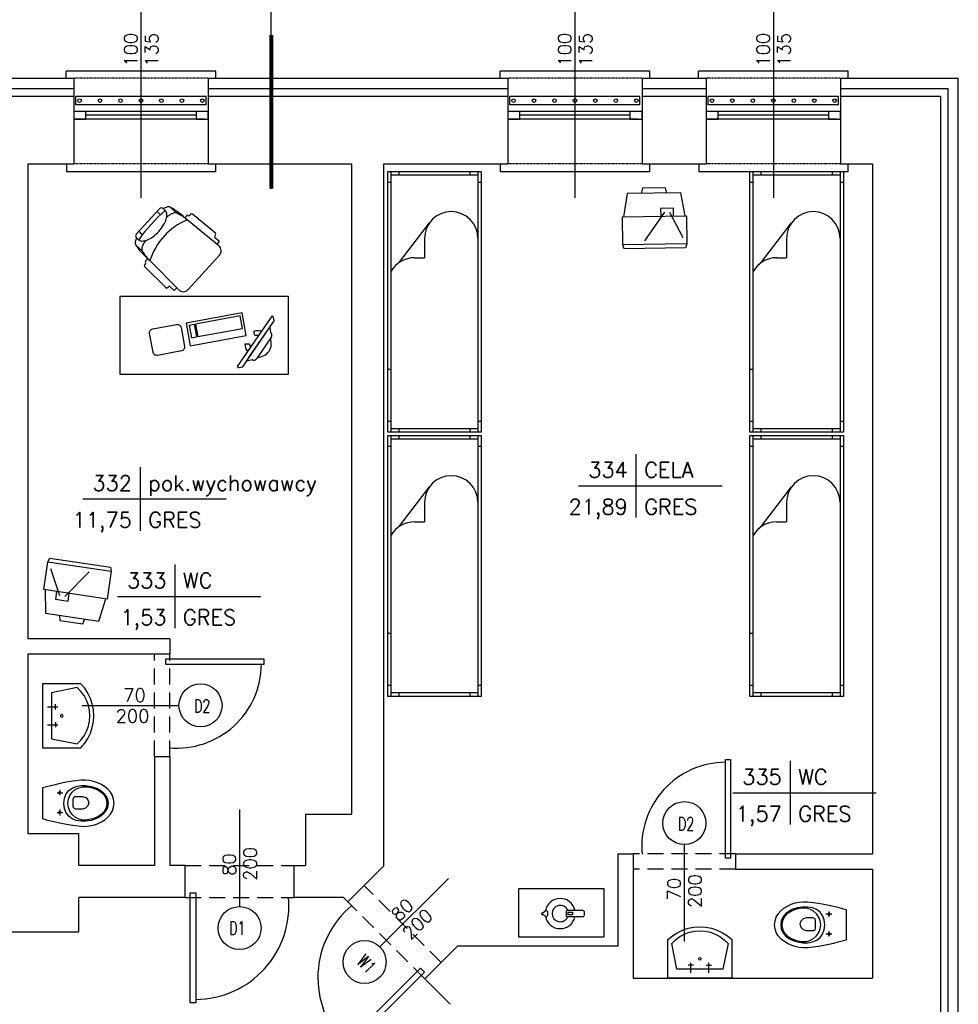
# Model space of a CAD drawing. Header units: millimetres. Extents: x 50026 to 146998, y 1038179 to 1573505.
# Tile 78 of 122: x 60537 to 61270, y 1047402 to 1048171. Entities that reach past the tile are written whole.
import ezdxf
from ezdxf.enums import TextEntityAlignment as Align

# ---------------------------------------------------------------- set-up
doc = ezdxf.new("R2010")
doc.units = ezdxf.units.MM
doc.header["$LTSCALE"] = 0.025
doc.linetypes.add('DASHDOT', pattern=[25.4, 12.7, -6.35, 0, -6.35])
doc.linetypes.add('HIDDEN', pattern=[0.375, 0.25, -0.125])
for name, color, linetype in [('2D-MEBLE', 3, 'Continuous'), ('2D-WYMIARY', 2, 'Continuous'), ('kraty', 5, 'Continuous'), ('NAPISY', 2, 'Continuous'), ('ocieplenie', 8, 'Continuous'), ('OKNA OPISY', 7, 'Continuous'), ('OKNO', 2, 'Continuous'), ('opis pomieszczen', 2, 'Continuous'), ('OTWORY', 3, 'Continuous'), ('parapet', 5, 'Continuous'), ('Przybory sanit', 3, 'Continuous'), ('schody', 2, 'Continuous'), ('SCIANA', 5, 'Continuous'), ('SCIANY', 5, 'Continuous'), ('zA_DRZWI', 7, 'Continuous'), ('zA_DRZWI OPISY', 7, 'Continuous'), ('zA_okna opisy', 7, 'Continuous'), ('ściany', 5, 'Continuous')]:
    doc.layers.add(name, color=color, linetype=linetype)
doc.styles.add('ROMANS', font='romans.shx', dxfattribs={"width": 0.7})
doc.styles.add('STYLE1', font='romans.shx', dxfattribs={"height": 10})
doc.linetypes.add('BATTING', pattern='A,0.00254,-2.54,[134,ltypeshp.shx,S=2.54,R=0,X=-2.54,Y=0],-5.08,[134,ltypeshp.shx,S=2.54,R=180,X=2.54,Y=0],-2.54', length=10.16254)

# ---------------------------------------------------------------- blocks, each defined once
blk = doc.blocks.new('UMYW')
at = {"layer": 'Przybory sanit'}
for points in [[(0, 23.06, 0), (0, 23.06, 0), (0, 23.06, 0), (0, 23.06, 0), (0, 23.06, 0), (0, 23.06, 0), (0, 23.06, 0), (0, 23.06, 0), (0, 23.06, 0), (0, 23.06, 0), (0, 23.06, 0), (0, 23.06, 0), (0, 23.06, 0), (0, 23.06, 0), (0, 23.06, 0), (0, 23.06, 0), (0, 23.06, 0), (0, 23.06, 0), (0, 23.06, 0), (0, -26.94, 0), (30, -26.94, 0)], [(30, 23.06, 0), (0, 23.06, 0)], [(27, 20.06, 0), (7, 16.06, 0)], [(7, 16.06, 0), (7, -19.94, 0), (27, -23.94, 0)], [(27, -23.94, 0), (29.92, -20.99, 0), (32.4, -17.66, 0), (34.38, -14.02, 0), (35.83, -10.13, 0), (36.71, -6.07, 0), (37, -1.94, 0), (36.71, 2.2, 0), (35.83, 6.26, 0), (34.38, 10.15, 0), (32.4, 13.79, 0), (29.92, 17.12, 0), (27, 20.06, 0)], [(30, -26.94, 0), (32.95, -23.41, 0), (35.43, -19.55, 0), (37.41, -15.4, 0), (38.84, -11.03, 0), (39.71, -6.52, 0), (40, -1.94, 0), (39.71, 2.65, 0), (38.84, 7.16, 0), (37.41, 11.53, 0), (35.43, 15.68, 0), (32.95, 19.54, 0), (30, 23.06, 0)], [(4, 5.06, 0), (12, 5.06, 0)], [(10, 3.06, 0), (10, 7.06, 0)], [(10, -6.94, 0), (10, -10.94, 0)], [(16, -1.94, 0), (15.87, -1.44, 0), (15.5, -1.07, 0), (15, -0.94, 0), (14.5, -1.07, 0), (14.13, -1.44, 0), (14, -1.94, 0), (14.13, -2.44, 0), (14.5, -2.8, 0), (15, -2.94, 0), (15.5, -2.8, 0), (15.87, -2.44, 0), (16, -1.94, 0), (16, -1.94, 0)], [(4, -8.94, 0), (12, -8.94, 0)]]:
    blk.add_polyline3d(points, dxfattribs=at)
blk = doc.blocks.new('kibel1')
at = {"layer": 'Przybory sanit', "color": 3, "linetype": 'Continuous'}
for points in [[(0, -12.02), (3.1, -12.82), (6.4, -13.66), (9.89, -14.52), (13.58, -15.36), (17.45, -16.15), (21.52, -16.87), (25.76, -17.48), (30.18, -17.96), (33.38, -18.04), (36.63, -17.72), (39.86, -17.04), (43, -16), (45.96, -14.61), (48.67, -12.9), (51.06, -10.88), (53.05, -8.56), (54.57, -5.97), (55.53, -3.11), (55.87, 0), (55.53, 3.11), (54.57, 5.97), (53.05, 8.56), (51.06, 10.88), (48.67, 12.9), (45.96, 14.61), (43, 16), (39.86, 17.04), (36.63, 17.72), (33.38, 18.04), (30.18, 17.96), (25.76, 17.48), (21.52, 16.87), (17.45, 16.15), (13.58, 15.36), (9.89, 14.52), (6.4, 13.66), (3.1, 12.82), (0, 12.02)], [(13.42, 7.49), (13.4, 7.49), (13.39, 7.49), (13.37, 7.5), (13.36, 7.5), (13.34, 7.5), (13.33, 7.5), (13.31, 7.5), (13.3, 7.5), (13.29, 7.51), (13.27, 7.51), (13.26, 7.51), (13.24, 7.52), (13.23, 7.52), (13.21, 7.52), (13.2, 7.53), (13.18, 7.53), (13.17, 7.54), (13.16, 7.54), (13.14, 7.55), (13.13, 7.55), (13.11, 7.56), (13.1, 7.57), (13.09, 7.57), (13.07, 7.58), (13.06, 7.59), (13.05, 7.59), (13.04, 7.6), (13.02, 7.61), (13.01, 7.62), (13, 7.62), (12.99, 7.63), (12.97, 7.64), (12.96, 7.65), (12.95, 7.66), (12.94, 7.67), (12.93, 7.68), (12.92, 7.69), (12.9, 7.7), (12.89, 7.71), (12.88, 7.72), (12.87, 7.73), (12.86, 7.74), (12.85, 7.75), (12.84, 7.77), (12.83, 7.78), (12.83, 7.79), (12.82, 7.8), (12.81, 7.81), (12.8, 7.83), (12.79, 7.84), (12.78, 7.85), (12.78, 7.86), (12.77, 7.88), (12.76, 7.89), (12.75, 7.9), (12.75, 7.92), (12.74, 7.93), (12.74, 7.94), (12.73, 7.96), (12.72, 7.97), (12.72, 7.98), (12.71, 8), (12.71, 8.01), (12.7, 8.03), (12.7, 8.04), (12.7, 8.06), (12.69, 8.07), (12.69, 8.09), (12.69, 8.1), (12.68, 8.11), (12.68, 8.13), (12.68, 8.14), (12.68, 8.16), (12.68, 8.17), (12.68, 8.19), (12.67, 8.2), (12.67, 8.22), (12.67, 8.23), (12.67, 8.25), (12.67, 8.26), (12.68, 8.28), (12.68, 8.29), (12.68, 8.31), (12.68, 8.32), (12.68, 8.34), (12.68, 8.35), (12.69, 8.37), (12.69, 8.38), (12.69, 8.4), (12.69, 8.41), (12.7, 8.43), (12.7, 8.44), (12.71, 8.45), (12.71, 8.47), (12.72, 8.48), (12.72, 8.5), (12.73, 8.51), (12.73, 8.52), (12.74, 8.54), (12.74, 8.55), (12.75, 8.57), (12.76, 8.58), (12.76, 8.59), (12.77, 8.61), (12.78, 8.62), (12.79, 8.63), (12.79, 8.64), (12.8, 8.66), (12.81, 8.67), (12.82, 8.68), (12.83, 8.69), (12.84, 8.7), (12.85, 8.72), (12.86, 8.73), (12.87, 8.74), (12.88, 8.75), (12.89, 8.76), (12.9, 8.77), (12.91, 8.78), (12.92, 8.79), (12.93, 8.8), (12.94, 8.81), (12.95, 8.82), (12.97, 8.83), (12.98, 8.84), (12.99, 8.85), (13, 8.86), (13.01, 8.86), (13.03, 8.87), (13.04, 8.88), (13.05, 8.89), (13.07, 8.89), (13.08, 8.9), (13.09, 8.91), (13.11, 8.91), (13.12, 8.92), (13.13, 8.93), (13.15, 8.93), (13.16, 8.94), (13.18, 8.94), (13.19, 8.95), (13.2, 8.95), (13.22, 8.95), (13.23, 8.96), (13.25, 8.96), (13.26, 8.97), (13.28, 8.97), (13.29, 8.97), (13.31, 8.97), (13.32, 8.98), (13.34, 8.98), (13.35, 8.98), (13.37, 8.98), (13.38, 8.98), (13.39, 8.98), (13.41, 8.98), (13.42, 8.98), (13.44, 8.98), (13.45, 8.98), (13.47, 8.98), (13.48, 8.98), (13.5, 8.98), (13.51, 8.98), (13.53, 8.97), (13.54, 8.97), (13.56, 8.97), (13.57, 8.97), (13.59, 8.96), (13.6, 8.96), (13.62, 8.96), (13.63, 8.95), (13.65, 8.95), (13.66, 8.94), (13.67, 8.94), (13.69, 8.93), (13.7, 8.93), (13.72, 8.92), (13.73, 8.91), (13.74, 8.91), (13.76, 8.9), (13.77, 8.89), (13.78, 8.89), (13.79, 8.88), (13.81, 8.87), (13.82, 8.86), (13.83, 8.86), (13.85, 8.85), (13.86, 8.84), (13.87, 8.83), (13.88, 8.82), (13.89, 8.81), (13.9, 8.8), (13.92, 8.79), (13.93, 8.78), (13.94, 8.77), (13.95, 8.76), (13.96, 8.75), (13.97, 8.74), (13.98, 8.73), (13.99, 8.72), (14, 8.71), (14.01, 8.69), (14.02, 8.68), (14.02, 8.67), (14.03, 8.66), (14.04, 8.65), (14.05, 8.63), (14.06, 8.62), (14.06, 8.61), (14.07, 8.59), (14.08, 8.58), (14.09, 8.57), (14.09, 8.55), (14.1, 8.54), (14.1, 8.53), (14.11, 8.51), (14.12, 8.5), (14.12, 8.48), (14.13, 8.47), (14.13, 8.46), (14.13, 8.44), (14.14, 8.43), (14.14, 8.41), (14.14, 8.4), (14.15, 8.38), (14.15, 8.37), (14.15, 8.35), (14.16, 8.34), (14.16, 8.32), (14.16, 8.31), (14.16, 8.3), (14.16, 8.28), (14.16, 8.27), (14.16, 8.25), (14.16, 8.24), (14.16, 8.22), (14.16, 8.21), (14.16, 8.19), (14.16, 8.18), (14.16, 8.16), (14.16, 8.15), (14.15, 8.13), (14.15, 8.12), (14.15, 8.1), (14.15, 8.09), (14.14, 8.07), (14.14, 8.06), (14.14, 8.04), (14.13, 8.03), (14.13, 8.01), (14.12, 8), (14.12, 7.99), (14.11, 7.97), (14.11, 7.96), (14.1, 7.94), (14.1, 7.93), (14.09, 7.92), (14.08, 7.9), (14.08, 7.89), (14.07, 7.88), (14.06, 7.86), (14.05, 7.85), (14.05, 7.84), (14.04, 7.83), (14.03, 7.81), (14.02, 7.8), (14.01, 7.79), (14, 7.78), (13.99, 7.77), (13.98, 7.76), (13.97, 7.74), (13.96, 7.73), (13.95, 7.72), (13.94, 7.71), (13.93, 7.7), (13.92, 7.69), (13.91, 7.68), (13.9, 7.67), (13.89, 7.66), (13.88, 7.65), (13.86, 7.64), (13.85, 7.63), (13.84, 7.63), (13.83, 7.62), (13.82, 7.61), (13.8, 7.6), (13.79, 7.59), (13.78, 7.59), (13.76, 7.58), (13.75, 7.57), (13.74, 7.57), (13.72, 7.56), (13.71, 7.55), (13.7, 7.55), (13.68, 7.54), (13.67, 7.54), (13.65, 7.53), (13.64, 7.53), (13.63, 7.52), (13.61, 7.52), (13.6, 7.52), (13.58, 7.51), (13.57, 7.51), (13.55, 7.51), (13.54, 7.5), (13.52, 7.5), (13.51, 7.5), (13.49, 7.5), (13.48, 7.5), (13.46, 7.5), (13.45, 7.49), (13.43, 7.49), (13.42, 7.49)], [(16.56, -0.08), (17.1, 3.92), (18.41, 7.25), (20.42, 9.9), (23.05, 11.88), (26.23, 13.2), (29.87, 13.85), (33.91, 13.84), (37.92, 13.22), (41.57, 12.09), (44.77, 10.49), (47.42, 8.44), (49.43, 5.97), (50.71, 3.13), (51.15, -0.08), (50.71, -3.29), (49.43, -6.15), (47.42, -8.62), (44.77, -10.67), (41.57, -12.27), (37.92, -13.39), (33.91, -14), (29.87, -14.01), (26.23, -13.35), (23.05, -12.04), (20.42, -10.05), (18.41, -7.4), (17.1, -4.07)], [(50.35, -0.08), (49.81, -3.46), (48.27, -6.4), (45.88, -8.86), (42.79, -10.81), (39.14, -12.22), (35.09, -13.07), (31.6, -13.1), (28.39, -12.3), (25.55, -10.8), (23.19, -8.71), (21.38, -6.14), (20.23, -3.22), (19.83, -0.08), (20.23, 3.07), (21.38, 5.99), (23.19, 8.55), (25.55, 10.65), (28.39, 12.15), (31.6, 12.95), (35.09, 12.92), (39.14, 12.07), (42.79, 10.66), (45.88, 8.71), (48.27, 6.24), (49.81, 3.31)], [(23.94, 0.63), (23.94, 3.3), (24.33, 4.65), (25.17, 5.23), (26.01, 5.35), (31.23, 5.38), (33.7, 4.59), (35.49, 2.72), (36.18, 0.42), (35.48, -1.9), (33.67, -3.79), (31.19, -4.57), (26.01, -4.57), (25.17, -4.45), (24.33, -3.87), (23.94, -2.52)], [(13.42, -7.96), (13.4, -7.96), (13.39, -7.96), (13.37, -7.96), (13.36, -7.96), (13.34, -7.95), (13.33, -7.95), (13.31, -7.95), (13.3, -7.95), (13.29, -7.95), (13.27, -7.94), (13.26, -7.94), (13.24, -7.94), (13.23, -7.93), (13.21, -7.93), (13.2, -7.93), (13.18, -7.92), (13.17, -7.92), (13.16, -7.91), (13.14, -7.91), (13.13, -7.9), (13.11, -7.89), (13.1, -7.89), (13.09, -7.88), (13.07, -7.87), (13.06, -7.87), (13.05, -7.86), (13.04, -7.85), (13.02, -7.84), (13.01, -7.84), (13, -7.83), (12.99, -7.82), (12.97, -7.81), (12.96, -7.8), (12.95, -7.79), (12.94, -7.78), (12.93, -7.77), (12.92, -7.76), (12.9, -7.75), (12.89, -7.74), (12.88, -7.73), (12.87, -7.72), (12.86, -7.71), (12.85, -7.7), (12.84, -7.69), (12.83, -7.68), (12.83, -7.66), (12.82, -7.65), (12.81, -7.64), (12.8, -7.63), (12.79, -7.61), (12.78, -7.6), (12.78, -7.59), (12.77, -7.58), (12.76, -7.56), (12.75, -7.55), (12.75, -7.54), (12.74, -7.52), (12.74, -7.51), (12.73, -7.5), (12.72, -7.48), (12.72, -7.47), (12.71, -7.45), (12.71, -7.44), (12.7, -7.43), (12.7, -7.41), (12.7, -7.4), (12.69, -7.38), (12.69, -7.37), (12.69, -7.35), (12.68, -7.34), (12.68, -7.32), (12.68, -7.31), (12.68, -7.29), (12.68, -7.28), (12.68, -7.26), (12.67, -7.25), (12.67, -7.23), (12.67, -7.22), (12.67, -7.2), (12.67, -7.19), (12.68, -7.17), (12.68, -7.16), (12.68, -7.14), (12.68, -7.13), (12.68, -7.11), (12.68, -7.1), (12.69, -7.09), (12.69, -7.07), (12.69, -7.06), (12.69, -7.04), (12.7, -7.03), (12.7, -7.01), (12.71, -7), (12.71, -6.98), (12.72, -6.97), (12.72, -6.96), (12.73, -6.94), (12.73, -6.93), (12.74, -6.91), (12.74, -6.9), (12.75, -6.89), (12.76, -6.87), (12.76, -6.86), (12.77, -6.85), (12.78, -6.83), (12.79, -6.82), (12.79, -6.81), (12.8, -6.8), (12.81, -6.78), (12.82, -6.77), (12.83, -6.76), (12.84, -6.75), (12.85, -6.74), (12.86, -6.73), (12.87, -6.71), (12.88, -6.7), (12.89, -6.69), (12.9, -6.68), (12.91, -6.67), (12.92, -6.66), (12.93, -6.65), (12.94, -6.64), (12.95, -6.63), (12.97, -6.62), (12.98, -6.61), (12.99, -6.61), (13, -6.6), (13.01, -6.59), (13.03, -6.58), (13.04, -6.57), (13.05, -6.57), (13.07, -6.56), (13.08, -6.55), (13.09, -6.55), (13.11, -6.54), (13.12, -6.53), (13.13, -6.53), (13.15, -6.52), (13.16, -6.52), (13.18, -6.51), (13.19, -6.51), (13.2, -6.5), (13.22, -6.5), (13.23, -6.49), (13.25, -6.49), (13.26, -6.49), (13.28, -6.48), (13.29, -6.48), (13.31, -6.48), (13.32, -6.48), (13.34, -6.47), (13.35, -6.47), (13.37, -6.47), (13.38, -6.47), (13.39, -6.47), (13.41, -6.47), (13.42, -6.47), (13.44, -6.47), (13.45, -6.47), (13.47, -6.47), (13.48, -6.47), (13.5, -6.47), (13.51, -6.48), (13.53, -6.48), (13.54, -6.48), (13.56, -6.48), (13.57, -6.49), (13.59, -6.49), (13.6, -6.49), (13.62, -6.5), (13.63, -6.5), (13.65, -6.51), (13.66, -6.51), (13.67, -6.52), (13.69, -6.52), (13.7, -6.53), (13.72, -6.53), (13.73, -6.54), (13.74, -6.54), (13.76, -6.55), (13.77, -6.56), (13.78, -6.57), (13.79, -6.57), (13.81, -6.58), (13.82, -6.59), (13.83, -6.6), (13.85, -6.6), (13.86, -6.61), (13.87, -6.62), (13.88, -6.63), (13.89, -6.64), (13.9, -6.65), (13.92, -6.66), (13.93, -6.67), (13.94, -6.68), (13.95, -6.69), (13.96, -6.7), (13.97, -6.71), (13.98, -6.72), (13.99, -6.74), (14, -6.75), (14.01, -6.76), (14.02, -6.77), (14.02, -6.78), (14.03, -6.8), (14.04, -6.81), (14.05, -6.82), (14.06, -6.83), (14.06, -6.85), (14.07, -6.86), (14.08, -6.87), (14.09, -6.89), (14.09, -6.9), (14.1, -6.91), (14.1, -6.93), (14.11, -6.94), (14.12, -6.95), (14.12, -6.97), (14.13, -6.98), (14.13, -7), (14.13, -7.01), (14.14, -7.03), (14.14, -7.04), (14.14, -7.05), (14.15, -7.07), (14.15, -7.08), (14.15, -7.1), (14.16, -7.11), (14.16, -7.13), (14.16, -7.14), (14.16, -7.16), (14.16, -7.17), (14.16, -7.19), (14.16, -7.2), (14.16, -7.22), (14.16, -7.23), (14.16, -7.25), (14.16, -7.26), (14.16, -7.28), (14.16, -7.29), (14.16, -7.31), (14.15, -7.32), (14.15, -7.34), (14.15, -7.35), (14.15, -7.37), (14.14, -7.38), (14.14, -7.39), (14.14, -7.41), (14.13, -7.42), (14.13, -7.44), (14.12, -7.45), (14.12, -7.47), (14.11, -7.48), (14.11, -7.49), (14.1, -7.51), (14.1, -7.52), (14.09, -7.53), (14.08, -7.55), (14.08, -7.56), (14.07, -7.57), (14.06, -7.59), (14.05, -7.6), (14.05, -7.61), (14.04, -7.63), (14.03, -7.64), (14.02, -7.65), (14.01, -7.66), (14, -7.67), (13.99, -7.69), (13.98, -7.7), (13.97, -7.71), (13.96, -7.72), (13.95, -7.73), (13.94, -7.74), (13.93, -7.75), (13.92, -7.76), (13.91, -7.77), (13.9, -7.78), (13.89, -7.79), (13.88, -7.8), (13.86, -7.81), (13.85, -7.82), (13.84, -7.83), (13.83, -7.84), (13.82, -7.84), (13.8, -7.85), (13.79, -7.86), (13.78, -7.87), (13.76, -7.87), (13.75, -7.88), (13.74, -7.89), (13.72, -7.89), (13.71, -7.9), (13.7, -7.9), (13.68, -7.91), (13.67, -7.92), (13.65, -7.92), (13.64, -7.92), (13.63, -7.93), (13.61, -7.93), (13.6, -7.94), (13.58, -7.94), (13.57, -7.94), (13.55, -7.95), (13.54, -7.95), (13.52, -7.95), (13.51, -7.95), (13.49, -7.95), (13.48, -7.96), (13.46, -7.96), (13.45, -7.96), (13.43, -7.96), (13.42, -7.96)]]:
    blk.add_lwpolyline(points, close=True, dxfattribs=at)
at = {"layer": 'Przybory sanit', "color": 3, "linetype": 'DASHDOT'}
for points in [[(11.3, 8.22), (15.9, 8.22)], [(13.44, 10.47), (13.44, 5.95)], [(11.3, -7.23), (15.9, -7.23)], [(13.44, -4.99), (13.44, -9.5)]]:
    blk.add_lwpolyline(points, dxfattribs=at)
at = {"layer": 'Przybory sanit', "color": 3, "linetype": 'Continuous'}
for points in [[(13.42, 7.49), (13.42, 7.49)], [(13.42, -7.96), (13.42, -7.96)]]:
    blk.add_lwpolyline(points, dxfattribs=at)
blk = doc.blocks.new('tabela-pow')
at = {"layer": '2D-WYMIARY', "ltscale": 10}
for p, q in [((0, 24.8), (0, -24.8)), ((-44.8, 0), (67.2, 0))]:
    blk.add_line(p, q, dxfattribs=at)
at = {"layer": '2D-WYMIARY', "ltscale": 10, "style": 'STYLE1', "width": 0.7}
for tag, p in [('NR', (-6.4, 6.4)), ('POW', (-6.4, -22.4))]:
    blk.add_attdef(tag, text='', height=16, rotation=360, dxfattribs=at).set_placement(p, align=Align.RIGHT)
for tag, p in [('NAZWA', (6.4, 6.4)), ('POSADZKA', (6.4, -22.4))]:
    blk.add_attdef(tag, p, '', height=16, rotation=360, dxfattribs=at)
blk = doc.blocks.new('łóżko')
at = {"layer": '2D-MEBLE', "color": 3}
for p, q in [((-113.91, 41.23), (81.09, 41.23)), ((-113.91, -28.77), (-113.91, 41.23)), ((-113.91, 38.73), (81.09, 38.73)), ((-111.41, -26.27), (-111.41, 38.73)), ((-105.91, 38.73), (-105.91, 41.23)), ((73.09, 41.23), (73.09, 38.73)), ((78.59, 38.73), (78.59, -26.27)), ((81.09, 41.23), (81.09, -28.77)), ((-113.91, 32.73), (-111.41, 32.73)), ((78.59, 32.73), (81.09, 32.73)), ((-63.84, -1.27), (-49.4, -1.27)), ((-49.4, -8.77), (-49.4, -1.27)), ((-111.41, -20.27), (-113.91, -20.27)), ((81.09, -20.27), (78.59, -20.27)), ((81.09, -26.27), (-113.91, -26.27)), ((81.09, -28.77), (-113.91, -28.77)), ((-105.91, -28.77), (-105.91, -26.27)), ((34.09, -26.27), (34.09, -28.77)), ((73.09, -26.27), (73.09, -28.77))]:
    blk.add_line(p, q, dxfattribs=at)
at = {"layer": '2D-MEBLE', "color": 3, "linetype": 'Continuous'}
blk.add_line((-45.87, -20.12), (-75.41, 2.41), dxfattribs=at)
for centre, start, end in [((-63.84, 18.73), 90, 270), ((-29.4, -8.77), 180, 241.04498)]:
    blk.add_arc(centre, 20, start, end, dxfattribs=at)
blk = doc.blocks.new('tv')
at = {"layer": '2D-MEBLE', "color": 3, "ltscale": 10}
for p, q in [((-11.04, 21.31), (6.32, 26.93)), ((6.32, 26.93), (25.64, -10.36)), ((-11.5, 22.2), (-31.04, 12.07)), ((11.5, -22.2), (-11.5, 22.2)), ((-6.9, 13.32), (-1.58, 16.08)), ((-1.58, 16.08), (3.03, 7.2)), ((11.38, 17.16), (15.39, 18.11)), ((15.39, 18.11), (23.67, 2.13)), ((-31.04, 12.07), (-33.24, 9.8)), ((-33.24, 9.8), (-11.15, -32.81)), ((-31.04, 12.07), (-8.03, -32.32)), ((-2.86, 12.03), (-25.22, 11.71)), ((-1.02, 8.48), (-13.19, -15.85)), ((3.03, 7.2), (-2.3, 4.44)), ((23.67, 2.13), (20.58, -0.6)), ((25.64, -10.36), (11.04, -21.31)), ((-8.03, -32.32), (11.5, -22.2)), ((-11.15, -32.81), (-8.03, -32.32))]:
    blk.add_line(p, q, dxfattribs=at)
blk = doc.blocks.new('czajnik')
at = {"layer": 'ściany', "color": 3, "ltscale": 50}
for points in [[(-13.45, 0.88), (-11.08, 2.57, -0.414214), (-10.08, 1.57), (-10.08, -1.57, -0.414214), (-11.08, -2.57), (-13.45, -0.97, -0.414214), (-14.45, 0.03), (-14.45, -0.12, -0.414214)], [(5.77, 2.57), (17.56, 2.57, -0.414214), (18.56, 1.57), (18.56, -1.57, -0.414214), (17.56, -2.57), (5.77, -2.57, -0.414214), (4.77, -1.57), (4.77, 1.57, -0.414214)], [(6.56, 1.08), (9.25, 1.08, -0.414214), (9.55, 0.78), (9.55, -0.78, -0.414214), (9.25, -1.08), (6.56, -1.08, -0.414214), (6.26, -0.78), (6.26, 0.78, -0.414214)]]:
    blk.add_lwpolyline(points, format="xyb", close=True, dxfattribs=at)
for radius, start, end in [(11.78, 12.61873, 169.11303), (6.39, 23.74395, 336.25605), (11.78, 190.99708, 347.38127)]:
    blk.add_arc((0, 0), radius, start, end, dxfattribs=at)
blk = doc.blocks.new('biurko')
at = {"layer": '2D-MEBLE'}
for p, q in [((29.71, -12.91), (-14.07, -20.91)), ((28.1, -15.24), (-6.82, -21.61)), ((29.9, -25.07), (28.1, -15.24)), ((32.94, -30.62), (29.71, -12.91)), ((-14.07, -20.91), (-10.83, -38.61)), ((-11.76, -22.39), (-7.83, -21.68)), ((-11.74, -22.51), (-9.94, -32.35)), ((-7.8, -21.79), (-6.01, -31.63)), ((-6.82, -21.61), (-5.02, -31.45)), ((-10.83, -38.61), (32.94, -30.62)), ((-5.02, -31.45), (29.9, -25.07)), ((-9.94, -32.35), (-6.01, -31.63))]:
    blk.add_line(p, q, dxfattribs=at)
at = {"layer": '2D-MEBLE', "color": 3, "linetype": 'Continuous'}
blk.add_lwpolyline([(65.77, 0), (-65.77, 0), (-65.77, -60.69), (65.77, -60.69)], close=True, dxfattribs=at)
at = {"layer": '2D-MEBLE'}
blk.add_lwpolyline([(-17.73, -42.68), (-36.42, -46.09, -0.414214), (-39.91, -43.68), (-42.6, -28.92, -0.414214), (-40.19, -25.43), (-21.5, -22.02, -0.414214), (-18.01, -24.43), (-15.32, -39.18, -0.414214)], format="xyb", close=True, dxfattribs=at)
at = {"layer": 'SCIANA', "color": 3, "linetype": 'Continuous'}
for p, q in [((54.58, -19.06), (54.25, -16.38)), ((35, -47.76), (49.46, -26.57)), ((39.94, -30.82), (38.72, -27.43)), ((51.22, -23.99), (51.95, -28.27)), ((35.48, -37.35), (31.88, -37.45)), ((52.58, -31.61), (40.82, -48.83)), ((33.23, -50.35), (37.49, -49.46)), ((29.87, -55.27), (27.26, -55.94))]:
    blk.add_line(p, q, dxfattribs=at)
for points in [[(54.25, -16.38), (52.78, -15.38), (25.78, -54.93), (27.26, -55.94)], [(29.87, -55.27), (54.58, -19.06)]]:
    blk.add_lwpolyline(points, dxfattribs=at)
for centre, radius, start, end in [((42.23, -37.17), 10.35, 75.85746, 109.79667), ((42.23, -37.17), 6.75, 87.61152, 109.79667), ((50.59, -30.26), 2.4, 325.6864, 55.6864), ((42.23, -37.17), 10.35, 181.57614, 215.51534), ((42.23, -37.17), 6.75, 181.57614, 203.76128), ((42.13, -37.1), 10.35, 268.02334, 23.34946), ((38.84, -47.48), 2.4, 235.6864, 325.6864)]:
    blk.add_arc(centre, radius, start, end, dxfattribs=at)
blk = doc.blocks.new('kk1')
at = {"layer": '2D-MEBLE', "color": 3}
for p, q in [((18.23, 0), (-18.23, 0)), ((-26.11, -7.47), (-23.11, -7.31)), ((-26.11, -7.47), (-25.88, -11.73)), ((-23.22, -5.27), (-21.52, -37.27)), ((23.22, -5.27), (21.52, -37.27)), ((26.11, -7.47), (23.11, -7.31)), ((26.11, -7.47), (25.88, -11.73)), ((-28.77, -13.89), (-27.65, -37.25)), ((-27.82, -12.84), (-26.83, -12.79)), ((27.82, -12.84), (26.83, -12.79)), ((28.77, -13.89), (27.65, -37.25)), ((-26.6, -38.19), (-25.6, -38.14)), ((26.6, -38.19), (25.6, -38.14)), ((-24.55, -39.08), (-24.51, -39.69)), ((-24.51, -39.69), (-21.52, -39.53)), ((24.51, -39.69), (21.52, -39.53)), ((24.55, -39.08), (24.51, -39.69)), ((-20, -46.46), (-20, -53.46)), ((20, -46.46), (20, -53.46)), ((-15.42, -57.07), (-15.42, -54.69)), ((-13.42, -59.07), (13.42, -59.07)), ((15.42, -57.07), (15.42, -54.69))]:
    blk.add_line(p, q, dxfattribs=at)
for centre, radius, start, end in [((-18.23, -5), 5, 90, 183.04478), ((18.23, -5), 5, 356.95522, 90), ((-27.77, -13.84), 1, 93.04478, 183.04478), ((-26.88, -11.79), 1, 273.04478, 3.04478), ((26.88, -11.79), 1, 176.95522, 266.95522), ((27.77, -13.84), 1, 356.95522, 86.95522), ((-26.65, -37.19), 1, 183.04478, 273.04478), ((-25.54, -39.14), 1, 3.04478, 93.04478), ((33.25, -40.3), 54.85, 176.83081, 193.88055), ((4.72, -37.65), 26.24, 179.1562, 199.59965), ((0, 9.27), 51.27, 245.1826, 294.8174), ((-33.25, -40.3), 54.85, 346.11945, 3.16919), ((-4.72, -37.65), 26.24, 340.40035, 0.8438), ((25.54, -39.14), 1, 86.95522, 176.95522), ((26.65, -37.19), 1, 266.95522, 356.95522), ((-18.21, -46.46), 1.79, 180, 226.0001), ((-18.21, -53.46), 1.79, 180, 226.0001), ((-14.33, -42.44), 7.37, 226.0001, 248.19859), ((-11.72, -35.92), 14.4, 248.19859, 260.59239), ((-11.84, -54.69), 3.58, 138.234, 180), ((-6.24, -59.7), 11.1, 114.88311, 138.234), ((-10, -25.51), 24.95, 260.59239, 264.89822), ((-2.48, -67.8), 20.03, 100.87533, 114.88311), ((0, -80.7), 33.16, 90, 100.87533), ((0, -80.7), 33.16, 79.12467, 90), ((2.48, -67.8), 20.03, 65.11689, 79.12467), ((6.24, -59.7), 11.1, 41.766, 65.11689), ((10, -25.51), 24.95, 275.10178, 279.40761), ((11.72, -35.92), 14.4, 279.40761, 291.80141), ((11.84, -54.69), 3.58, 0, 41.766), ((14.33, -42.44), 7.37, 291.80141, 313.9999), ((18.21, -46.46), 1.79, 313.9999, 0), ((18.21, -53.46), 1.79, 313.9999, 0), ((-14.33, -49.44), 7.37, 226.0001, 248.19859), ((-11.72, -42.92), 14.4, 248.19859, 255.1188), ((0, 63.81), 119.5, 262.58553, 277.41447), ((-13.42, -57.07), 2, 180, 270), ((-3.71, -57.16), 6.89, 163.91414, 196.08586), ((3.71, -57.16), 6.89, 343.91414, 16.08586), ((13.42, -57.07), 2, 270, 0), ((11.72, -42.92), 14.4, 284.8812, 291.80141), ((14.33, -49.44), 7.37, 291.80141, 313.9999)]:
    blk.add_arc(centre, radius, start, end, dxfattribs=at)

msp = doc.modelspace()

# ---------------------------------------------------------------- linework, layer by layer
at = {"layer": 'kraty', "color": 7}
for p, q in [((60682.58837, 1048111.3371), (60580.95611, 1048111.3371)), ((60580.95611, 1048104.9371), (60580.95611, 1048111.3371)), ((60682.58837, 1048104.9371), (60682.58837, 1048111.3371)), ((61021.58837, 1048111.3371), (60919.95611, 1048111.3371)), ((60919.95611, 1048104.9371), (60919.95611, 1048111.3371)), ((61021.58837, 1048104.9371), (61021.58837, 1048111.3371)), ((61176.58837, 1048111.3371), (61074.95611, 1048111.3371)), ((61074.95611, 1048104.9371), (61074.95611, 1048111.3371)), ((61176.58837, 1048104.9371), (61176.58837, 1048111.3371)), ((60682.58837, 1048104.9371), (60580.95611, 1048104.9371)), ((61021.58837, 1048104.9371), (60919.95611, 1048104.9371)), ((61176.58837, 1048104.9371), (61074.95611, 1048104.9371))]:
    msp.add_line(p, q, dxfattribs=at)
for centre in [(60583.80991, 1048108.1371), (60599.79736, 1048108.1371), (60615.7848, 1048108.1371), (60631.77224, 1048108.1371), (60647.75968, 1048108.1371), (60663.74713, 1048108.1371), (60679.73457, 1048108.1371), (60922.80991, 1048108.1371), (60938.79736, 1048108.1371), (60954.7848, 1048108.1371), (60970.77224, 1048108.1371), (60986.75968, 1048108.1371), (61002.74713, 1048108.1371), (61018.73457, 1048108.1371), (61077.80991, 1048108.1371), (61093.79736, 1048108.1371), (61109.7848, 1048108.1371), (61125.77224, 1048108.1371), (61141.75968, 1048108.1371), (61157.74713, 1048108.1371), (61173.73457, 1048108.1371)]:
    msp.add_circle(centre, 1.39158, dxfattribs=at)
at = {"layer": 'NAPISY', "color": 2, "linetype": 'Continuous', "ltscale": 0.2}
msp.add_line((60733.57398, 1048039.33304), (60733.57398, 1048661.8519), dxfattribs=at)
at = {"layer": 'ocieplenie', "linetype": 'BATTING', "ltscale": 20}
for p, q in [((60479.27224, 1048117.69735), (60579.27224, 1048117.69735)), ((60684.27224, 1048117.69735), (60918.27224, 1048117.69735)), ((61023.27224, 1048117.69735), (61073.27224, 1048117.69735)), ((61178.27224, 1048117.69735), (61262.27224, 1048117.69735)), ((61262.27224, 1047151.69735), (61262.27224, 1048117.69735))]:
    msp.add_line(p, q, dxfattribs=at)
at = {"layer": 'OKNA OPISY'}
for p, q in [((60631.77224, 1048181.76545), (60631.77224, 1048032.16462)), ((60970.77224, 1048181.76545), (60970.77224, 1048032.16462)), ((61125.77224, 1048181.76545), (61125.77224, 1048032.16462))]:
    msp.add_line(p, q, dxfattribs=at)
at = {"layer": 'OKNO', "color": 1}
for p, q in [((60681.30235, 1048099.69735), (60579.27224, 1048099.69735)), ((60674.7921, 1048096.69735), (60588.75238, 1048096.69735)), ((61020.30235, 1048099.69735), (60918.27224, 1048099.69735)), ((61013.7921, 1048096.69735), (60927.75238, 1048096.69735)), ((61175.30235, 1048099.69735), (61073.27224, 1048099.69735)), ((61168.7921, 1048096.69735), (61082.75238, 1048096.69735)), ((60681.30235, 1048093.69735), (60579.27224, 1048093.69735)), ((61020.30235, 1048093.69735), (60918.27224, 1048093.69735)), ((61175.30235, 1048093.69735), (61073.27224, 1048093.69735))]:
    msp.add_line(p, q, dxfattribs=at)
at = {"layer": 'OKNO', "color": 2}
for points in [[(60579.27224, 1048099.69735), (60579.27224, 1048093.69735), (60588.75238, 1048093.69735), (60588.75238, 1048099.69735)], [(60674.7921, 1048099.69735), (60674.7921, 1048093.69735), (60684.27224, 1048093.69735), (60684.27224, 1048099.69735)], [(60918.27224, 1048099.69735), (60918.27224, 1048093.69735), (60927.75238, 1048093.69735), (60927.75238, 1048099.69735)], [(61013.7921, 1048099.69735), (61013.7921, 1048093.69735), (61023.27224, 1048093.69735), (61023.27224, 1048099.69735)], [(61073.27224, 1048099.69735), (61073.27224, 1048093.69735), (61082.75238, 1048093.69735), (61082.75238, 1048099.69735)], [(61168.7921, 1048099.69735), (61168.7921, 1048093.69735), (61178.27224, 1048093.69735), (61178.27224, 1048099.69735)]]:
    msp.add_lwpolyline(points, close=True, dxfattribs=at)
at = {"layer": 'OTWORY', "color": 7, "linetype": 'HIDDEN'}
for p, q in [((60684.27224, 1048125.69735), (60579.27224, 1048125.69735)), ((61023.27224, 1048125.69735), (60918.27224, 1048125.69735)), ((61178.27224, 1048125.69735), (61073.27224, 1048125.69735)), ((60684.27224, 1048058.69735), (60579.27224, 1048058.69735)), ((61023.27224, 1048058.69735), (60918.27224, 1048058.69735)), ((61178.27224, 1048058.69735), (61073.27224, 1048058.69735))]:
    msp.add_line(p, q, dxfattribs=at)
at = {"layer": 'parapet', "color": 2}
for p, q in [((60573.27224, 1048125.69735), (60573.27224, 1048131.18962)), ((60690.27224, 1048131.18962), (60573.27224, 1048131.18962)), ((60690.27224, 1048125.69735), (60690.27224, 1048131.18962)), ((60912.27224, 1048125.69735), (60912.27224, 1048131.18962)), ((61029.27224, 1048131.18962), (60912.27224, 1048131.18962)), ((61029.27224, 1048125.69735), (61029.27224, 1048131.18962)), ((61067.27224, 1048125.69735), (61067.27224, 1048131.18962)), ((61184.27224, 1048131.18962), (61067.27224, 1048131.18962)), ((61184.27224, 1048125.69735), (61184.27224, 1048131.18962)), ((60573.47865, 1048058.69735), (60573.47865, 1048052.49584)), ((60690.06583, 1048058.69735), (60690.06583, 1048052.49584)), ((60912.47865, 1048058.69735), (60912.47865, 1048052.49584)), ((61029.06583, 1048058.69735), (61029.06583, 1048052.49584)), ((61067.47865, 1048058.69735), (61067.47865, 1048052.49584)), ((61184.06583, 1048058.69735), (61184.06583, 1048052.49584)), ((60690.06583, 1048052.49584), (60573.47865, 1048052.49584)), ((61029.06583, 1048052.49584), (60912.47865, 1048052.49584)), ((61184.06583, 1048052.49584), (61067.47865, 1048052.49584))]:
    msp.add_line(p, q, dxfattribs=at)
at = {"layer": 'SCIANY', "color": 1, "linetype": 'HIDDEN', "ltscale": 2000}
for p, q in [((60642.27224, 1047595.69735), (60642.27224, 1047675.69735)), ((60654.27224, 1047595.69735), (60654.27224, 1047675.69735)), ((61096.27224, 1047519.69735), (61016.27224, 1047519.69735)), ((60666.26181, 1047510.69735), (60751.26181, 1047510.69735)), ((61096.27224, 1047507.69735), (61016.27224, 1047507.69735)), ((60866.19371, 1047434.76877), (60806.18041, 1047494.96349)), ((60666.26181, 1047485.69735), (60751.26181, 1047485.69735)), ((60853.44659, 1047422.06007), (60793.4333, 1047482.25479))]:
    msp.add_line(p, q, dxfattribs=at)
at = {"layer": 'zA_DRZWI', "color": 2, "linetype": 'Continuous'}
for points in [[(60650.82038, 1047671.85915), (60650.82038, 1047667.86022), (60727.94535, 1047667.86022), (60727.94535, 1047671.85915)], [(61092.43404, 1047516.24549), (61088.43511, 1047516.24549), (61088.43511, 1047593.37047), (61092.43404, 1047593.37047)], [(60670.10001, 1047489.14922), (60674.54327, 1047489.14922), (60674.54327, 1047403.4548), (60670.10001, 1047403.4548)], [(60853.18119, 1047427.21534), (60850.04408, 1047430.36193), (60789.35759, 1047369.85835), (60792.4947, 1047366.71175)]]:
    msp.add_lwpolyline(points, close=True, dxfattribs=at)
at = {"layer": 'zA_DRZWI', "color": 1, "linetype": 'Continuous', "ltscale": 15}
for centre, radius, start, end in [((60659.88235, 1047668.32261), 65.98759, 264.82208271, 359.59851271), ((61088.8975, 1047525.30747), 65.98759, 90.40148728, 185.17791729), ((60674.0295, 1047479.25945), 73.31954, 270.40148728, 5.17791729), ((60843.27632, 1047422.88909), 73.31954, 129.73560827, 224.51203828)]:
    msp.add_arc(centre, radius, start, end, dxfattribs=at)
at = {"layer": 'zA_DRZWI OPISY', "color": 7, "linetype": 'Continuous'}
for p, q in [((60585.71328, 1047635.69735), (60661.46213, 1047635.69735)), ((60708.76181, 1047554.25632), (60708.76181, 1047478.50747)), ((61056.27224, 1047451.13839), (61056.27224, 1047526.88724)), ((60871.99156, 1047500.56272), (60818.34826, 1047447.0811))]:
    msp.add_line(p, q, dxfattribs=at)
at = {"layer": 'zA_DRZWI OPISY', "color": 7}
for centre in [(60678.269, 1047635.69735), (61056.27224, 1047543.69412), (60708.76181, 1047461.70059), (60806.44608, 1047435.21479)]:
    msp.add_circle(centre, 16.80688, dxfattribs=at)
at = {"layer": 'ściany'}
for p, q in [((60479.27224, 1048125.69735), (60579.27224, 1048125.69735)), ((60579.27224, 1048125.69735), (60579.27224, 1048058.69735)), ((60684.27224, 1048125.69735), (60684.27224, 1048058.69735)), ((60684.27224, 1048125.69735), (60918.27224, 1048125.69735)), ((60918.27224, 1048125.69735), (60918.27224, 1048058.69735)), ((61023.27224, 1048125.69735), (61073.27224, 1048125.69735)), ((61023.27224, 1048125.69735), (61023.27224, 1048058.69735)), ((61073.27224, 1048125.69735), (61073.27224, 1048058.69735)), ((61178.27224, 1048125.69735), (61270.27224, 1048125.69735)), ((61178.27224, 1048125.69735), (61178.27224, 1048058.69735)), ((61270.27224, 1047151.69735), (61270.27224, 1048125.69735)), ((60479.27224, 1048111.69735), (60579.27224, 1048111.69735)), ((60684.27224, 1048111.69735), (60918.27224, 1048111.69735)), ((61023.27224, 1048111.69735), (61073.27224, 1048111.69735)), ((61178.27224, 1048111.69735), (61256.27224, 1048111.69735)), ((61256.27224, 1048111.69735), (61256.27224, 1047151.69735)), ((60543.27224, 1048058.69735), (60579.27224, 1048058.69735)), ((60543.27224, 1048058.69735), (60543.27224, 1047687.69735)), ((60684.27224, 1048058.69735), (60796.27224, 1048058.69735)), ((60796.27224, 1048058.69735), (60796.27224, 1047550.69735)), ((60821.27224, 1048058.69735), (60918.27224, 1048058.69735)), ((60821.27224, 1048058.69735), (60821.27224, 1047510.00983)), ((61023.27224, 1048058.69735), (61073.27224, 1048058.69735)), ((61178.27224, 1048058.69735), (61203.27224, 1048058.69735)), ((61203.27224, 1048058.69735), (61203.27224, 1047519.69735)), ((60654.27224, 1047687.69735), (60543.27224, 1047687.69735)), ((60654.27224, 1047687.69735), (60654.27224, 1047675.69735)), ((60543.27224, 1047675.69735), (60543.27224, 1047535.58141)), ((60654.27224, 1047675.69735), (60543.27224, 1047675.69735)), ((60642.27224, 1047595.69735), (60642.27224, 1047510.69735)), ((60642.27224, 1047595.69735), (60654.27224, 1047595.69735)), ((60654.27224, 1047595.69735), (60654.27224, 1047510.69735)), ((60760.27224, 1047550.69735), (60760.27224, 1047510.69735)), ((60760.27224, 1047550.69735), (60796.27224, 1047550.69735)), ((60543.27224, 1047535.58141), (60583.27224, 1047535.58141)), ((60583.27224, 1047510.69735), (60583.27224, 1047535.58141)), ((61004.27224, 1047519.69735), (61016.27224, 1047519.69735)), ((61004.27224, 1047519.69735), (61004.27224, 1047447.69735)), ((61016.27224, 1047519.69735), (61016.27224, 1047422.69735)), ((61096.27224, 1047519.69735), (61203.27224, 1047519.69735)), ((61096.27224, 1047519.69735), (61096.27224, 1047507.69735)), ((60642.27224, 1047510.69735), (60583.27224, 1047510.69735)), ((60666.26181, 1047510.69735), (60654.27224, 1047510.69735)), ((60666.26181, 1047485.69735), (60666.26181, 1047510.69735)), ((60751.26181, 1047510.69735), (60760.27224, 1047510.69735)), ((60751.26181, 1047510.69735), (60751.26181, 1047485.69735)), ((60793.4333, 1047482.25479), (60821.27224, 1047510.00983)), ((61096.27224, 1047507.69735), (61203.27224, 1047507.69735)), ((61096.27224, 1047507.69735), (61203.27224, 1047507.69735)), ((61203.27224, 1047507.69735), (61203.27224, 1047422.69735)), ((60583.27224, 1047458.69735), (60583.27224, 1047485.69735)), ((60583.27224, 1047458.69735), (60583.27224, 1047485.69735)), ((60666.26181, 1047485.69735), (60583.27224, 1047485.69735)), ((60790.00111, 1047485.69735), (60751.26181, 1047485.69735)), ((60793.4333, 1047482.25479), (60790.00111, 1047485.69735)), ((60510.27224, 1047458.69735), (60583.27224, 1047458.69735)), ((60853.44659, 1047422.06007), (60879.16138, 1047447.69735)), ((61004.27224, 1047447.69735), (60879.16138, 1047447.69735)), ((60873.27224, 1047402.17449), (60853.44659, 1047422.06007)), ((61016.27224, 1047422.69735), (61203.27224, 1047422.69735))]:
    msp.add_line(p, q, dxfattribs=at)
at = {"layer": 'ściany', "color": 2, "const_width": 3}
msp.add_lwpolyline([(60733.57398, 1048039.33304), (60733.57398, 1048159.44585)], dxfattribs=at)
at = {"layer": 'ściany', "color": 3, "ltscale": 50}
msp.add_lwpolyline([(60927.02501, 1047492.7396), (60993.24898, 1047492.7396), (60993.24898, 1047454.49802), (60927.02501, 1047454.49802)], close=True, dxfattribs=at)

# ---------------------------------------------------------------- block references
at = {"layer": 'opis pomieszczen', "color": 2, "linetype": 'Continuous'}
ref = msp.add_blockref('tabela-pow', (61018.47836, 1047807.25463), dxfattribs=at)
ref.add_attrib('NAZWA', 'CELA', (61024.87836, 1047813.65463), dxfattribs={"layer": '2D-WYMIARY', "ltscale": 10, "height": 12, "rotation": 360, "style": 'ROMANS'})
ref.add_attrib('POSADZKA', 'GRES', (61024.87836, 1047784.85463), dxfattribs={"layer": '2D-WYMIARY', "ltscale": 10, "height": 12, "rotation": 360, "style": 'ROMANS'})
ref.add_attrib('NR', '334', dxfattribs={"layer": '2D-WYMIARY', "ltscale": 10, "height": 12, "rotation": 360, "style": 'ROMANS'}).set_placement((61012.07836, 1047813.65463), align=Align.RIGHT)
ref.add_attrib('POW', '21,89', dxfattribs={"layer": '2D-WYMIARY', "ltscale": 10, "height": 12, "rotation": 360, "style": 'ROMANS'}).set_placement((61012.07836, 1047784.85463), align=Align.RIGHT)
ref = msp.add_blockref('tabela-pow', (60631.08227, 1047796.95585), dxfattribs=at)
ref.add_attrib('NAZWA', 'pok.wychowawcy', (60637.48227, 1047803.35585), dxfattribs={"layer": '2D-WYMIARY', "ltscale": 10, "height": 12, "rotation": 360, "style": 'ROMANS'})
ref.add_attrib('POSADZKA', 'GRES', (60637.48227, 1047774.55585), dxfattribs={"layer": '2D-WYMIARY', "ltscale": 10, "height": 12, "rotation": 360, "style": 'ROMANS'})
ref.add_attrib('NR', '332', dxfattribs={"layer": '2D-WYMIARY', "ltscale": 10, "height": 12, "rotation": 360, "style": 'ROMANS'}).set_placement((60624.68227, 1047803.35585), align=Align.RIGHT)
ref.add_attrib('POW', '11,75', dxfattribs={"layer": '2D-WYMIARY', "ltscale": 10, "height": 12, "rotation": 360, "style": 'ROMANS'}).set_placement((60624.68227, 1047774.55585), align=Align.RIGHT)
ref = msp.add_blockref('tabela-pow', (60658.15953, 1047720.88254), dxfattribs=at)
ref.add_attrib('NAZWA', 'WC', (60664.55953, 1047727.28254), dxfattribs={"layer": '2D-WYMIARY', "ltscale": 10, "height": 12, "rotation": 360, "style": 'ROMANS'})
ref.add_attrib('POSADZKA', 'GRES', (60664.55953, 1047698.48254), dxfattribs={"layer": '2D-WYMIARY', "ltscale": 10, "height": 12, "rotation": 360, "style": 'ROMANS'})
ref.add_attrib('NR', '333', dxfattribs={"layer": '2D-WYMIARY', "ltscale": 10, "height": 12, "rotation": 360, "style": 'ROMANS'}).set_placement((60651.75953, 1047727.28254), align=Align.RIGHT)
ref.add_attrib('POW', '1,53', dxfattribs={"layer": '2D-WYMIARY', "ltscale": 10, "height": 12, "rotation": 360, "style": 'ROMANS'}).set_placement((60651.75953, 1047698.48254), align=Align.RIGHT)
ref = msp.add_blockref('tabela-pow', (61138.80848, 1047567.46159), dxfattribs=at)
ref.add_attrib('NAZWA', 'WC', (61145.20848, 1047573.86159), dxfattribs={"layer": '2D-WYMIARY', "ltscale": 10, "height": 12, "rotation": 360, "style": 'ROMANS'})
ref.add_attrib('POSADZKA', 'GRES', (61145.20848, 1047545.06159), dxfattribs={"layer": '2D-WYMIARY', "ltscale": 10, "height": 12, "rotation": 360, "style": 'ROMANS'})
ref.add_attrib('NR', '335', dxfattribs={"layer": '2D-WYMIARY', "ltscale": 10, "height": 12, "rotation": 360, "style": 'ROMANS'}).set_placement((61132.40848, 1047573.86159), align=Align.RIGHT)
ref.add_attrib('POW', '1,57', dxfattribs={"layer": '2D-WYMIARY', "ltscale": 10, "height": 12, "rotation": 360, "style": 'ROMANS'}).set_placement((61132.40848, 1047545.06159), align=Align.RIGHT)
at = {"layer": 'Przybory sanit', "color": 2, "linetype": 'Continuous'}
msp.add_blockref('UMYW', (60554.87309, 1047629.49494), dxfattribs=at)
at = {"layer": 'Przybory sanit'}
msp.add_blockref('kibel1', (60554.87309, 1047559.23402), dxfattribs=at)
at = {"layer": 'Przybory sanit', "xscale": -1}
msp.add_blockref('kibel1', (61182.68057, 1047464.31508), dxfattribs=at)
at = {"layer": 'Przybory sanit', "color": 2, "linetype": 'Continuous', "xscale": -1, "rotation": 270}
msp.add_blockref('UMYW', (61070.30498, 1047422.69735), dxfattribs=at)
at = {"layer": 'schody', "color": 7}
msp.add_blockref('biurko', (60681.12774, 1047955.23526), dxfattribs=at)
at = {"layer": 'SCIANA', "color": 3, "linetype": 'Continuous', "rotation": 227.6437895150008}
msp.add_blockref('kk1', (60680.80107, 1047973.9473), dxfattribs=at)
at = {"layer": 'ściany', "color": 2, "xscale": 1.044999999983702, "yscale": 1.044999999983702, "zscale": 1.045, "rotation": 270}
for p in [(60854.56673, 1047933.78563), (61137.41869, 1047933.78563), (60854.56673, 1047727.50293), (61137.41869, 1047727.50293)]:
    msp.add_blockref('łóżko', p, dxfattribs=at)
at = {"layer": 'ściany', "color": 2, "xscale": -1}
for p, rotation in [((61032.8232, 1048017.79346), 298.2699766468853), ((60580.6207, 1047722.44503), 108.9790168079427)]:
    msp.add_blockref('tv', p, dxfattribs=dict(at, rotation=rotation))
at = {"layer": 'ściany', "color": 2}
msp.add_blockref('czajnik', (60959.31411, 1047473.06912), dxfattribs=at)

# ---------------------------------------------------------------- texts
at = {"layer": 'zA_DRZWI OPISY', "color": 7, "style": 'ROMANS'}
for s, p in [('70', (60617.90411, 1047638.59511)), ('200', (60611.98369, 1047622.27))]:
    msp.add_text(s, height=10.258067, dxfattribs=at).set_placement(p)
at = {"layer": 'zA_DRZWI OPISY', "color": 7, "style": 'ROMANS', "width": 0.7}
for s, p in [('D2', (60673.30713, 1047630.05854)), ('D2', (61051.31036, 1047538.0553)), ('D1', (60700.66497, 1047456.57556))]:
    msp.add_text(s, height=10.258067, dxfattribs=at).set_placement(p)
at = {"layer": 'zA_DRZWI OPISY', "color": 7, "style": 'ROMANS'}
for s, rotation, p in [('80', 90, (60705.86405, 1047502.52631)), ('200', 90, (60722.18916, 1047498.67714)), ('70', 90, (61053.37449, 1047483.32923)), ('200', 90, (61069.69959, 1047477.4088)), ('80', 44.91352556, (60833.31183, 1047466.09144)), ('200', 44.91352556, (60842.11211, 1047451.81278))]:
    msp.add_text(s, height=10.258067, rotation=rotation, dxfattribs=at).set_placement(p)
at = {"layer": 'zA_DRZWI OPISY', "color": 7, "style": 'ROMANS', "width": 0.7}
msp.add_text('W1', height=10.258067, rotation=314.91352556, dxfattribs=at).set_placement((60799.60082, 1047434.82189))
at = {"layer": 'zA_okna opisy', "color": 7, "style": 'ROMANS'}
for s, p in [('100', (60628.93389, 1048134.74476)), ('135', (60645.259, 1048134.66946)), ('100', (60967.93389, 1048134.74476)), ('135', (60984.259, 1048134.66946)), ('100', (61122.93389, 1048134.74476)), ('135', (61139.259, 1048134.66946))]:
    msp.add_text(s, height=10.258067, rotation=90, dxfattribs=at).set_placement(p)

doc.saveas('drawing.dxf')
